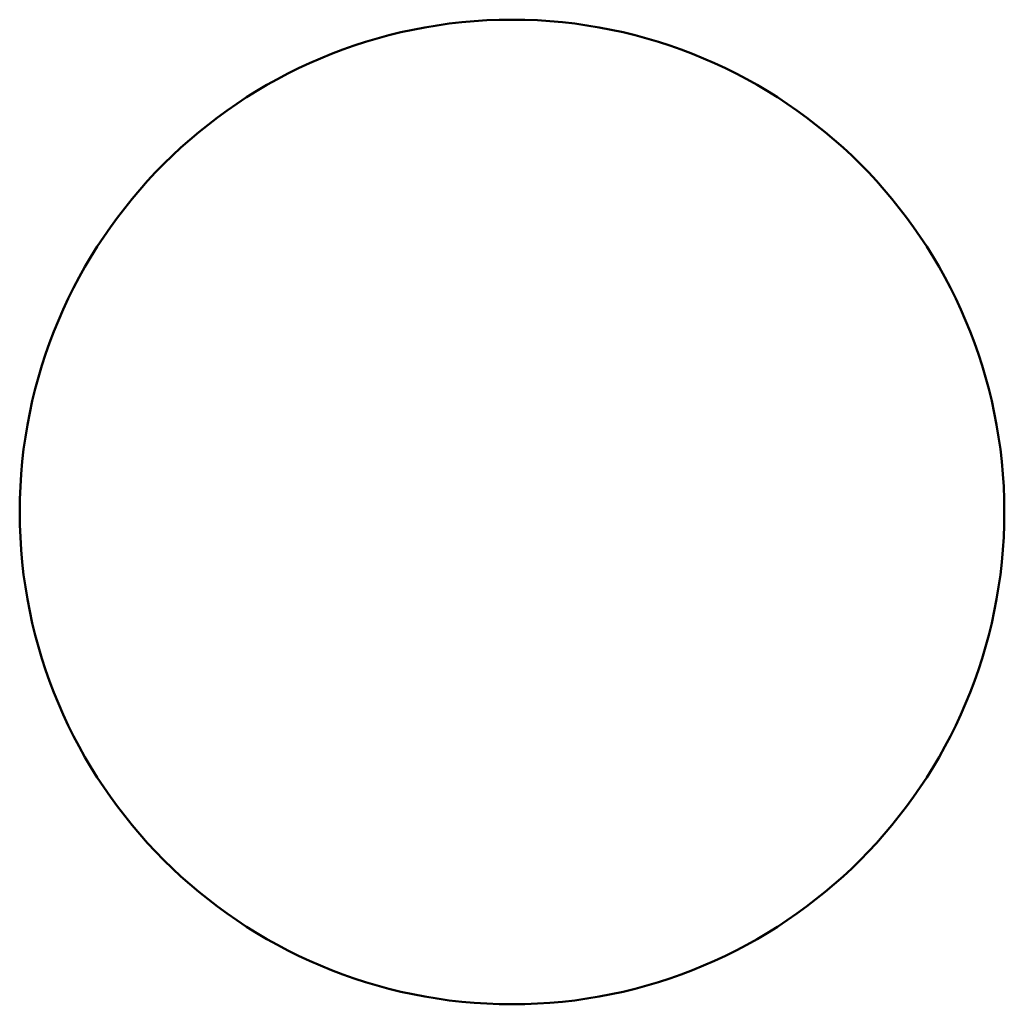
# Model space of a CAD drawing. Header units: inches. Extents: x -1.9 to 38.1, y -33.8 to 6.2.
import ezdxf

# ---------------------------------------------------------------- set-up
doc = ezdxf.new("R2010")
doc.units = ezdxf.units.IN
doc.header["$MEASUREMENT"] = 0
doc.layers.add('CONTOUR', color=255, linetype='Continuous', lineweight=50)

msp = doc.modelspace()

# ---------------------------------------------------------------- linework, layer by layer
at = {"layer": 'CONTOUR'}
msp.add_circle((18.135, -13.8), 20, dxfattribs=at)

doc.saveas('drawing.dxf')
